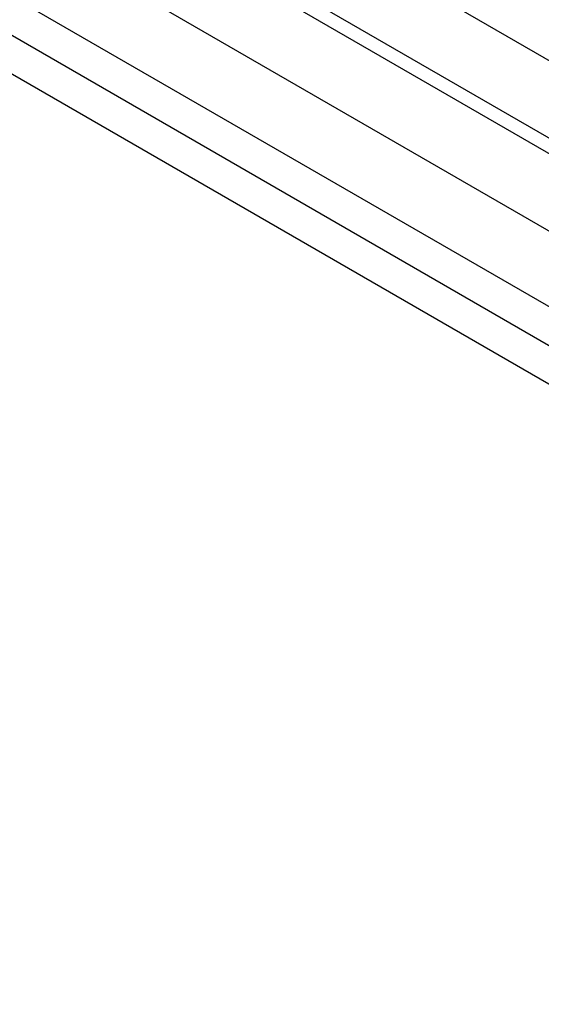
# Paper-space layout 'Sheet1' of a CAD drawing. Header units: millimetres. Extents: x -80341 to 21249, y 0 to 26255.
# Tile 100 of 154: x 14829 to 14985, y 8967 to 9261. Entities that reach past the tile are written whole.
import ezdxf

# ---------------------------------------------------------------- set-up
doc = ezdxf.new("R2010")
doc.units = ezdxf.units.MM
doc.linetypes.add('SLD-Sólida', pattern=[0])
doc.layers.add('DETALHAMENTO', color=8, linetype='SLD-Sólida')

psp = doc.layouts.new('Sheet1')

# ---------------------------------------------------------------- linework, layer by layer
at = {"color": 7, "linetype": 'SLD-Sólida', "lineweight": 25, "ltscale": 25}
for p, q in [((15007.8, 9236.46), (13952.97, 9845.4)), ((13942.97, 9828.08), (14996.79, 9219.73)), ((14996.79, 9215.05), (13992.57, 9794.77)), ((13982.57, 9777.45), (14996.79, 9191.96)), ((15007.8, 9162.97), (13952.97, 9771.91)), ((13942.97, 9754.59), (14996.79, 9146.24))]:
    psp.add_line(p, q, dxfattribs=at)
at = {"layer": 'DETALHAMENTO', "ltscale": 25}
psp.add_line((12239.07, 10749.78), (16879.46, 8070.94), dxfattribs=at)

doc.saveas('drawing.dxf')
